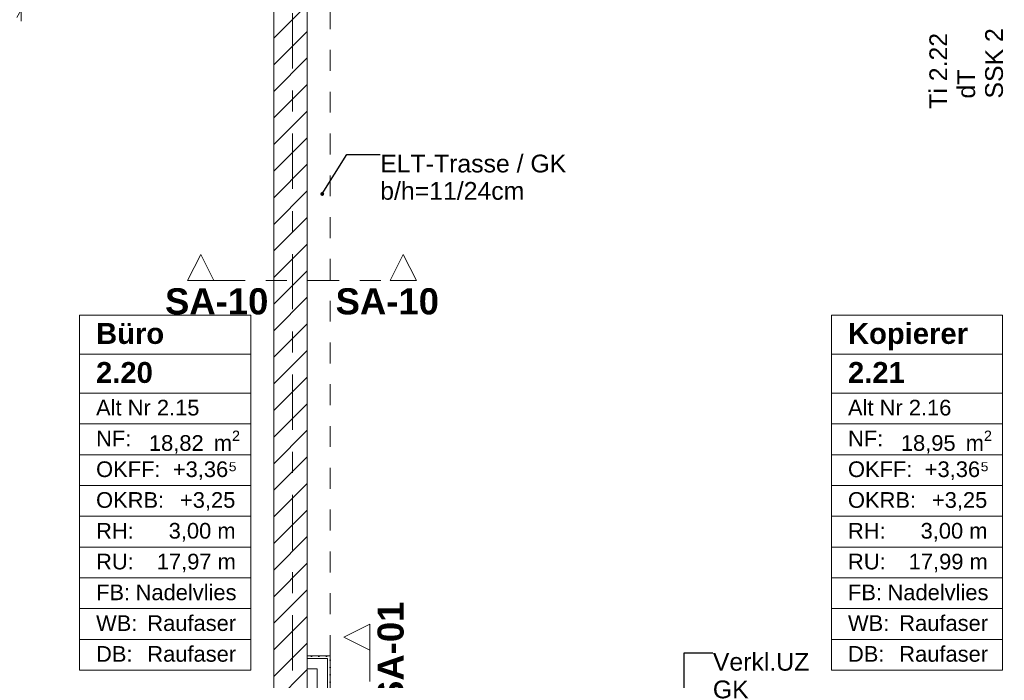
# Model space of a CAD drawing. Header units: metres. Extents: x -4 to 100, y -11 to 17.
# Tile 245 of 256: x 20.82 to 25.54, y 0.89 to 4.05. Entities that reach past the tile are written whole.
import ezdxf

# ---------------------------------------------------------------- set-up
doc = ezdxf.new("R2010")
doc.units = ezdxf.units.M
doc.header["$MEASUREMENT"] = 0
for name, pattern in [('Schnittlinie', [0.3, 0.15, -0.075, 0, -0.075]), ('Strichlinie doppelt', [0.546806, 0.264583, -0.105833, 0.070556, -0.105833]), ('Untersicht', [0.1, 0.075, -0.025]), ('Wipeout_Contour', [1, 0, -1])]:
    doc.linetypes.add(name, pattern=pattern)
for name, color, linetype in [('152 - Bemaßung_ Beschriftung.Ausbau', 7, 'Continuous'), ('203 - Marker.Schnitt - Ausbaudetail SA', 7, 'Continuous'), ('401 - Zone.Raum_ Raumbegrenzung_ Whg.', 7, 'Continuous'), ('451 - Universal.Achsen Raster', 7, 'Continuous'), ('605 - Struktur.Wand Innen', 7, 'Continuous'), ('650 - Abdeckung.Fußboden Aufbau', 7, 'Continuous'), ('Neubau_152 - Bemaßung_ Beschriftung.Ausbau', 7, 'Continuous'), ('Neubau_606 - Struktur.Wand Innen Ausbau', 7, 'Continuous'), ('Neubau_653 - Abdeckung.TB Verkofferung', 7, 'Continuous')]:
    doc.layers.add(name, color=color, linetype=linetype)
doc.styles.add('ERSTELLTER_STIL_1', font='txt')
doc.styles.add('ERSTELLTER_STIL_2', font='txt')
doc.dimstyles.new('ERSTELLTER_STIL__3', dxfattribs={"dimtxt": 0.1, "dimasz": 0.0532, "dimexe": 0.18, "dimexo": 0.0625, "dimgap": 0, "dimtad": 1, "dimzin": 0, "dimdsep": 46, "dimtxsty": 'ERSTELLTER_STIL_2', "dimblk": 'ARROWHEAD_2', "dimblk1": 'ARROWHEAD_2', "dimblk2": 'ARROWHEAD_2', "dimcen": 0.09, "dimse1": 1, "dimse2": 1, "dimclrd": 7, "dimclre": 7, "dimclrt": 7, "dimazin": 0, "dimtfac": 1, "dimtdec": 4, "dimtmove": 0, "dimatfit": 3, "dimfxl": 1, "dimtolj": 1, "dimtzin": 0, "dimarcsym": 0})
doc.dimstyles.new('ERSTELLTER_STIL__5', dxfattribs={"dimtxt": 0.1, "dimasz": 0.0532, "dimexe": 0.18, "dimexo": 0.0625, "dimgap": 0, "dimtad": 1, "dimtih": 1, "dimtoh": 1, "dimzin": 0, "dimdsep": 46, "dimtxsty": 'ERSTELLTER_STIL_2', "dimblk": 'ARROWHEAD_2', "dimblk1": 'ARROWHEAD_2', "dimblk2": 'ARROWHEAD_2', "dimcen": 0.09, "dimse1": 1, "dimse2": 1, "dimclrd": 7, "dimclre": 7, "dimclrt": 7, "dimazin": 0, "dimtfac": 1, "dimtdec": 4, "dimtmove": 0, "dimatfit": 3, "dimfxl": 1, "dimtolj": 1, "dimtzin": 0, "dimarcsym": 0})
doc.dimstyles.new('ERSTELLTER_STIL__8', dxfattribs={"dimtxt": 0.18, "dimasz": 0.03648, "dimexe": 0.18, "dimexo": 0.0625, "dimgap": 0, "dimtad": 0, "dimtih": 1, "dimtoh": 1, "dimdec": 4, "dimzin": 0, "dimdsep": 46, "dimcen": 0.09, "dimadec": 0, "dimazin": 0, "dimtfac": 1, "dimtdec": 4, "dimtmove": 0, "dimatfit": 3, "dimldrblk": 'ARROWHEAD_11', "dimfxl": 1, "dimtolj": 1, "dimtzin": 0, "dimarcsym": 0})
pattern_1 = [(45, (0, 0), (-0.01767767, 0.01767767), [0, -0.025])]

# ---------------------------------------------------------------- blocks, each defined once
blk = doc.blocks.new('ARROWHEAD_11')
at = {"color": 0, "linetype": 'Continuous', "lineweight": 0}
blk.add_line((0, 0), (-1, 0), dxfattribs=at)
at = {"color": 0, "linetype": 'Continuous', "lineweight": 0, "const_width": 0.25, "flags": 128}
blk.add_lwpolyline([(-0.125, 0, 1), (0.125, 0, 1)], format="xyb", close=True, dxfattribs=at)
blk = doc.blocks.new('*D488')
at = {"layer": '152 - Bemaßung_ Beschriftung.Ausbau', "color": 7, "linetype": 'Continuous', "lineweight": 5}
for p, q in [((18.4702, -4.525), (18.4298, -4.595)), ((18.6302, -4.525), (18.5898, -4.595)), ((18.61, -4.6125), (18.61, -4.5075)), ((18.45, -4.56), (18.61, -4.56)), ((18.61, -4.56), (22.04, -4.56))]:
    blk.add_line(p, q, dxfattribs=at)
blk = doc.blocks.new('ARROWHEAD_2')
at = {"color": 0, "linetype": 'Continuous', "lineweight": 0}
for p, q in [((0, 0), (-1, 0)), ((-0.378, -0.655), (0.378, 0.655))]:
    blk.add_line(p, q, dxfattribs=at)
blk = doc.blocks.new('*D489')
at = {"layer": '152 - Bemaßung_ Beschriftung.Ausbau', "color": 7, "linetype": 'Continuous', "lineweight": 5}
for p, q in [((18.6302, -4.525), (18.5898, -4.595)), ((22.0602, -4.525), (22.0198, -4.595)), ((22.04, -4.6125), (22.04, -4.5075)), ((18.61, -4.56), (22.04, -4.56)), ((22.04, -4.56), (22.2, -4.56))]:
    blk.add_line(p, q, dxfattribs=at)
at = {"layer": '152 - Bemaßung_ Beschriftung.Ausbau', "color": 7, "lineweight": 5, "char_height": 0.1, "attachment_point": 7, "style": 'ERSTELLTER_STIL_2'}
for s, insert in [('\\A1;{\\pql;\\fArial|b0|i0|c0|p38;3,43}', (20.1161, -4.54)), ('\\A1;{\\pql;\\fArial|b0|i0|c0|p38;16}', (21.868, -4.54))]:
    blk.add_mtext(s, dxfattribs=dict(at, insert=insert))
blk = doc.blocks.new('*D490')
at = {"layer": '152 - Bemaßung_ Beschriftung.Ausbau', "color": 7, "linetype": 'Continuous', "lineweight": 5}
for p, q in [((22.0602, -4.525), (22.0198, -4.595)), ((22.2202, -4.525), (22.1798, -4.595)), ((22.04, -4.56), (22.2, -4.56))]:
    blk.add_line(p, q, dxfattribs=at)
blk = doc.blocks.new('*D491')
at = {"layer": '152 - Bemaßung_ Beschriftung.Ausbau', "color": 7, "linetype": 'Continuous', "lineweight": 5}
for p, q in [((22.2202, -4.525), (22.1798, -4.595)), ((22.2, -4.6125), (22.2, -4.5075)), ((25.6602, -4.525), (25.6198, -4.595)), ((25.64, -4.6125), (25.64, -4.5075)), ((22.04, -4.56), (22.2, -4.56)), ((22.2, -4.56), (25.64, -4.56)), ((25.64, -4.56), (25.78, -4.56))]:
    blk.add_line(p, q, dxfattribs=at)
at = {"layer": '152 - Bemaßung_ Beschriftung.Ausbau', "color": 7, "lineweight": 5, "char_height": 0.1, "attachment_point": 7, "style": 'ERSTELLTER_STIL_2'}
for s, insert in [('\\A1;{\\pql;\\fArial|b0|i0|c0|p38;3,44}', (23.7111, -4.54)), ('\\A1;{\\pql;\\fArial|b0|i0|c0|p38;14}', (25.468, -4.54))]:
    blk.add_mtext(s, dxfattribs=dict(at, insert=insert))
blk = doc.blocks.new('*D633')
at = {"layer": '152 - Bemaßung_ Beschriftung.Ausbau', "color": 7, "linetype": 'Continuous', "lineweight": 5}
for p, q in [((19.82, 4.0486), (19.82, 4.1536)), ((20.83, 4.0486), (20.83, 4.1536)), ((19.8402, 4.1361), (19.7998, 4.0661)), ((20.8098, 4.0661), (20.8502, 4.1361)), ((19.82, 4.1011), (20.83, 4.1011)), ((20.83, 4.1011), (20.8642, 4.1011))]:
    blk.add_line(p, q, dxfattribs=at)
at = {"layer": '152 - Bemaßung_ Beschriftung.Ausbau', "color": 7, "lineweight": 5, "char_height": 0.1, "attachment_point": 7, "style": 'ERSTELLTER_STIL_2'}
for s, insert in [('\\A1;{\\pql;\\fArial|b0|i0|c0|p38;2,13\\fArial|b0|i0|c0|p38;\\A1{\\H.66x;\\S5^  ;}}', (20.1669, 3.9617)), ('\\A1;{\\pql;\\fArial|b0|i0|c0|p38;1,01}', (20.1919, 4.1211))]:
    blk.add_mtext(s, dxfattribs=dict(at, insert=insert))
blk = doc.blocks.new('*D713')
at = {"layer": '152 - Bemaßung_ Beschriftung.Ausbau', "color": 7, "linetype": 'Continuous', "lineweight": 5}
for p, q in [((45.7803, 0.245), (45.7803, 3.72)), ((45.8328, 0.245), (45.7278, 0.245)), ((45.7453, 0.2652), (45.8153, 0.2248)), ((45.7803, 0.005), (45.7803, 0.245)), ((45.8328, 0.005), (45.7278, 0.005)), ((45.7453, 0.0252), (45.8153, -0.0152)), ((45.7803, -0.07), (45.7803, 0.005))]:
    blk.add_line(p, q, dxfattribs=at)
at = {"color": 254, "linetype": 'Wipeout_Contour', "lineweight": 0, "ltscale": 182.403055}
blk.add_wipeout([(45.6694, -0.1053), (45.6694, 0.0635), (45.5265, 0.0635), (45.5265, -0.1053)], dxfattribs=at).dxf.layer = '152 - Bemaßung_ Beschriftung.Ausbau'
at = {"color": 254, "linetype": 'Wipeout_Contour', "lineweight": 0, "ltscale": 182.853328}
blk.add_wipeout([(45.7791, 0.0304), (45.7791, 0.2196), (45.6416, 0.2196), (45.6416, 0.0304)], dxfattribs=at).dxf.layer = '152 - Bemaßung_ Beschriftung.Ausbau'
at = {"layer": '152 - Bemaßung_ Beschriftung.Ausbau', "color": 7, "lineweight": 5, "insert": (45.7603, 0.0491), "char_height": 0.1, "attachment_point": 7, "rotation": 90, "style": 'ERSTELLTER_STIL_2'}
blk.add_mtext('\\A1;{\\pql;\\fArial|b0|i0|c0|p38;24}', dxfattribs=at)
blk = doc.blocks.new('*D714')
at = {"layer": '152 - Bemaßung_ Beschriftung.Ausbau', "color": 7, "linetype": 'Continuous', "lineweight": 5}
for p, q in [((45.7453, 3.7402), (45.8153, 3.6998)), ((45.8328, 3.72), (45.7278, 3.72)), ((45.7803, 0.245), (45.7803, 3.72)), ((45.7453, 0.2652), (45.8153, 0.2248))]:
    blk.add_line(p, q, dxfattribs=at)
at = {"layer": '152 - Bemaßung_ Beschriftung.Ausbau', "color": 7, "lineweight": 5, "char_height": 0.1, "attachment_point": 7, "rotation": 90, "style": 'ERSTELLTER_STIL_2'}
for s, insert in [('\\A1;{\\pql;\\fArial|b0|i0|c0|p38;17\\fArial|b0|i0|c0|p38;\\A1{\\H.66x;\\S5^  ;}}', (45.7614, 3.4979)), ('\\A1;{\\pql;\\fArial|b0|i0|c0|p38;3,47\\fArial|b0|i0|c0|p38;\\A1{\\H.66x;\\S5^  ;}}', (45.7797, 1.7235))]:
    blk.add_mtext(s, dxfattribs=dict(at, insert=insert))
blk = doc.blocks.new('*D727')
at = {"layer": '152 - Bemaßung_ Beschriftung.Ausbau', "color": 7, "linetype": 'Continuous', "lineweight": 5}
for p, q in [((40.8922, 0.9502), (40.9622, 0.9098)), ((40.9797, 0.93), (40.8747, 0.93)), ((40.9272, 0.245), (40.9272, 0.93)), ((40.9797, 0.245), (40.8747, 0.245)), ((40.8922, 0.2652), (40.9622, 0.2248)), ((40.9272, 0.2108), (40.9272, 0.245))]:
    blk.add_line(p, q, dxfattribs=at)
at = {"layer": '152 - Bemaßung_ Beschriftung.Ausbau', "color": 7, "lineweight": 5, "char_height": 0.1, "attachment_point": 7, "rotation": 90, "style": 'ERSTELLTER_STIL_2'}
for s, insert in [('\\A1;{\\pql;\\fArial|b0|i0|c0|p38;3}', (40.9072, 0.8339)), ('\\A1;{\\pql;\\fArial|b0|i0|c0|p38;68\\fArial|b0|i0|c0|p38;\\A1{\\H.66x;\\S5^  ;}}', (40.9088, 0.4486))]:
    blk.add_mtext(s, dxfattribs=dict(at, insert=insert))

msp = doc.modelspace()

# ---------------------------------------------------------------- hatches: boundary and pattern name
at = {"layer": 'Neubau_606 - Struktur.Wand Innen Ausbau', "linetype": 'Continuous', "lineweight": 0, "true_color": 0x000000}
h = msp.add_hatch(dxfattribs=at)
h.set_pattern_fill('Gips_0001', color=18, style=0, pattern_type=2)
h.set_pattern_definition(pattern_1)
h.paths.add_polyline_path([(22.2975, 1.01), (22.2975, 0.9975), (22.31, 1.01)])
h = msp.add_hatch(dxfattribs=at)
h.set_pattern_fill('Gips_0001', color=18, style=0, pattern_type=2)
h.set_pattern_definition(pattern_1)
h.paths.add_polyline_path([(22.2975, 0.9975), (22.31, 0.9975), (22.31, 1.01)])
h = msp.add_hatch(dxfattribs=at)
h.set_pattern_fill('Gips_0001', color=18, style=0, pattern_type=2)
h.set_pattern_definition(pattern_1)
h.paths.add_polyline_path([(22.2975, 0.9975), (22.2975, 0.255), (22.31, 0.255), (22.31, 0.9975)])

# ---------------------------------------------------------------- linework, layer by layer
at = {"layer": '203 - Marker.Schnitt - Ausbaudetail SA', "color": 7, "linetype": 'Schnittlinie', "lineweight": 13}
msp.add_line((22.5, 1.037), (22.5, -0.4425), dxfattribs=at)
at = {"layer": '401 - Zone.Raum_ Raumbegrenzung_ Whg.', "color": 7, "linetype": 'Continuous', "lineweight": 9}
for p, q in [((21.9292, 2.6408), (21.1104, 2.6408)), ((21.1104, 2.6408), (21.1104, 0.9417)), ((21.1104, 2.6408), (21.9292, 2.6408)), ((21.1104, 2.4542), (21.1104, 2.6408)), ((21.9292, 0.9417), (21.9292, 2.6408)), ((21.9292, 2.6408), (21.9292, 2.4542)), ((25.5292, 2.6408), (24.7104, 2.6408)), ((24.7104, 2.6408), (24.7104, 0.9417)), ((24.7104, 2.6408), (25.5292, 2.6408)), ((24.7104, 2.4542), (24.7104, 2.6408)), ((25.5292, 0.9417), (25.5292, 2.6408)), ((25.5292, 2.6408), (25.5292, 2.4542)), ((21.9292, 2.4542), (21.1104, 2.4542)), ((21.1104, 2.4542), (21.9292, 2.4542)), ((21.1104, 2.2676), (21.1104, 2.4542)), ((21.9292, 2.4542), (21.9292, 2.2676)), ((25.5292, 2.4542), (24.7104, 2.4542)), ((24.7104, 2.4542), (25.5292, 2.4542)), ((24.7104, 2.2676), (24.7104, 2.4542)), ((25.5292, 2.4542), (25.5292, 2.2676)), ((21.9292, 2.2676), (21.1104, 2.2676)), ((21.1104, 2.2676), (21.9292, 2.2676)), ((21.1104, 2.1203), (21.1104, 2.2676)), ((21.9292, 2.2676), (21.9292, 2.1203)), ((25.5292, 2.2676), (24.7104, 2.2676)), ((24.7104, 2.2676), (25.5292, 2.2676)), ((24.7104, 2.1203), (24.7104, 2.2676)), ((25.5292, 2.2676), (25.5292, 2.1203)), ((21.9292, 2.1203), (21.1104, 2.1203)), ((21.1104, 2.1203), (21.9292, 2.1203)), ((21.1104, 1.973), (21.1104, 2.1203)), ((21.9292, 2.1203), (21.9292, 1.973)), ((25.5292, 2.1203), (24.7104, 2.1203)), ((24.7104, 2.1203), (25.5292, 2.1203)), ((24.7104, 1.973), (24.7104, 2.1203)), ((25.5292, 2.1203), (25.5292, 1.973)), ((21.9292, 1.973), (21.1104, 1.973)), ((21.1104, 1.973), (21.9292, 1.973)), ((21.1104, 1.8256), (21.1104, 1.973)), ((21.9292, 1.973), (21.9292, 1.8256)), ((25.5292, 1.973), (24.7104, 1.973)), ((24.7104, 1.973), (25.5292, 1.973)), ((24.7104, 1.8256), (24.7104, 1.973)), ((25.5292, 1.973), (25.5292, 1.8256)), ((21.9292, 1.8256), (21.1104, 1.8256)), ((21.1104, 1.8256), (21.9292, 1.8256)), ((21.1104, 1.6783), (21.1104, 1.8256)), ((21.9292, 1.8256), (21.9292, 1.6783)), ((25.5292, 1.8256), (24.7104, 1.8256)), ((24.7104, 1.8256), (25.5292, 1.8256)), ((24.7104, 1.6783), (24.7104, 1.8256)), ((25.5292, 1.8256), (25.5292, 1.6783)), ((21.9292, 1.6783), (21.1104, 1.6783)), ((21.1104, 1.6783), (21.9292, 1.6783)), ((21.1104, 1.531), (21.1104, 1.6783)), ((21.9292, 1.6783), (21.9292, 1.531)), ((25.5292, 1.6783), (24.7104, 1.6783)), ((24.7104, 1.6783), (25.5292, 1.6783)), ((24.7104, 1.531), (24.7104, 1.6783)), ((25.5292, 1.6783), (25.5292, 1.531)), ((21.9292, 1.531), (21.1104, 1.531)), ((21.1104, 1.531), (21.9292, 1.531)), ((21.1104, 1.3837), (21.1104, 1.531)), ((21.9292, 1.531), (21.9292, 1.3837)), ((25.5292, 1.531), (24.7104, 1.531)), ((24.7104, 1.531), (25.5292, 1.531)), ((24.7104, 1.3837), (24.7104, 1.531)), ((25.5292, 1.531), (25.5292, 1.3837)), ((21.9292, 1.3837), (21.1104, 1.3837)), ((21.1104, 1.3837), (21.9292, 1.3837)), ((21.1104, 1.2364), (21.1104, 1.3837)), ((21.9292, 1.3837), (21.9292, 1.2364)), ((25.5292, 1.3837), (24.7104, 1.3837)), ((24.7104, 1.3837), (25.5292, 1.3837)), ((24.7104, 1.2364), (24.7104, 1.3837)), ((25.5292, 1.3837), (25.5292, 1.2364)), ((21.9292, 1.2364), (21.1104, 1.2364)), ((21.1104, 1.2364), (21.9292, 1.2364)), ((21.1104, 1.089), (21.1104, 1.2364)), ((21.9292, 1.2364), (21.9292, 1.089)), ((25.5292, 1.2364), (24.7104, 1.2364)), ((24.7104, 1.2364), (25.5292, 1.2364)), ((24.7104, 1.089), (24.7104, 1.2364)), ((25.5292, 1.2364), (25.5292, 1.089)), ((21.9292, 1.089), (21.1104, 1.089)), ((21.1104, 1.089), (21.9292, 1.089)), ((21.1104, 0.9417), (21.1104, 1.089)), ((21.9292, 1.089), (21.9292, 0.9417)), ((25.5292, 1.089), (24.7104, 1.089)), ((24.7104, 1.089), (25.5292, 1.089)), ((24.7104, 0.9417), (24.7104, 1.089)), ((25.5292, 1.089), (25.5292, 0.9417)), ((21.1104, 0.9417), (21.9292, 0.9417)), ((21.9292, 0.9417), (21.1104, 0.9417)), ((24.7104, 0.9417), (25.5292, 0.9417)), ((25.5292, 0.9417), (24.7104, 0.9417))]:
    msp.add_line(p, q, dxfattribs=at)
at = {"layer": '650 - Abdeckung.Fußboden Aufbau', "color": 7, "linetype": 'Continuous', "lineweight": 13, "flags": 128}
for points in [[(18.61, 0.71), (18.69, 0.71), (18.69, 0.255), (21.97, 0.255), (21.97, 0.71), (22.04, 0.71), (22.04, 5.81), (20.83, 5.81)], [(22.2, 5.81), (22.2, 0.71)]]:
    msp.add_lwpolyline(points, dxfattribs=at)
at = {"layer": 'Neubau_606 - Struktur.Wand Innen Ausbau', "color": 1, "linetype": 'Continuous', "lineweight": 5}
for p, q in [((22.2975, 0.9975), (22.2475, 0.9975)), ((22.2975, 0.9975), (22.2475, 0.9975)), ((22.2975, 0.9475), (22.2975, 0.9975)), ((22.2975, 0.255), (22.2975, 0.9475))]:
    msp.add_line(p, q, dxfattribs=at)
at = {"layer": 'Neubau_606 - Struktur.Wand Innen Ausbau', "color": 1, "linetype": 'Continuous', "lineweight": 5, "flags": 128}
for points in [[(22.31, 1.01), (22.2975, 1.01)], [(22.31, 0.255), (22.31, 1.01)], [(22.2475, 0.9475), (22.2475, 0.71)]]:
    msp.add_lwpolyline(points, dxfattribs=at)
at = {"layer": 'Neubau_653 - Abdeckung.TB Verkofferung', "color": 1, "linetype": 'Untersicht', "lineweight": 9}
msp.add_line((22.31, 1.01), (22.31, 5.0505), dxfattribs=at)

# ---------------------------------------------------------------- texts
at = {"layer": '203 - Marker.Schnitt - Ausbaudetail SA', "color": 7, "lineweight": 13, "char_height": 0.125, "style": 'ERSTELLTER_STIL_1'}
for s, insert, attachment_point in [('\\A1;{\\pqr;\\pt0;\\fArial|b1|i0|c0|p38;SA-10}', (22.014, 2.6427), 9), ('\\A1;{\\pql;\\pt0;\\fArial|b1|i0|c0|p38;SA-10}', (22.3359, 2.6427), 7)]:
    msp.add_mtext(s, dxfattribs=dict(at, insert=insert, attachment_point=attachment_point))
at = {"layer": '203 - Marker.Schnitt - Ausbaudetail SA', "color": 7, "lineweight": 13, "insert": (22.6633, 0.7754), "char_height": 0.125, "attachment_point": 7, "rotation": 90, "style": 'ERSTELLTER_STIL_1'}
msp.add_mtext('\\A1;{\\pql;\\pt0;\\fArial|b1|i0|c0|p38;SA-01}', dxfattribs=at)
at = {"layer": '401 - Zone.Raum_ Raumbegrenzung_ Whg.', "color": 7, "lineweight": 9, "attachment_point": 1}
for s, insert, char_height, style in [('\\A1;{\\pqj;\\pt0;\\fArial|b1|i0|c0|p38;Büro}', (21.189, 2.6032), 0.1, 'ERSTELLTER_STIL_1'), ('\\A1;{\\pqj;\\pt0;\\fArial|b1|i0|c0|p38;}', (21.8507, 2.6261), 0.1, 'ERSTELLTER_STIL_1'), ('\\A1;{\\pqj;\\pt0;\\fArial|b1|i0|c0|p38;Kopierer}', (24.789, 2.6032), 0.1, 'ERSTELLTER_STIL_1'), ('\\A1;{\\pqj;\\pt0;\\fArial|b1|i0|c0|p38;}', (25.4507, 2.6261), 0.1, 'ERSTELLTER_STIL_1'), ('\\A1;{\\pql;\\pt0;\\fArial|b1|i0|c0|p38;2.20}', (21.189, 2.4166), 0.1, 'ERSTELLTER_STIL_1'), ('\\A1;{\\pqj;\\pt0;\\fArial|b1|i0|c0|p38;}', (21.8507, 2.4395), 0.1, 'ERSTELLTER_STIL_1'), ('\\A1;{\\pql;\\pt0;\\fArial|b1|i0|c0|p38;2.21}', (24.789, 2.4166), 0.1, 'ERSTELLTER_STIL_1'), ('\\A1;{\\pqj;\\pt0;\\fArial|b1|i0|c0|p38;}', (25.4507, 2.4395), 0.1, 'ERSTELLTER_STIL_1'), ('\\A1;{\\pqj;\\pt0;\\fArial|b0|i0|c0|p38;Alt Nr 2.15}', (21.189, 2.2357), 0.075, 'ERSTELLTER_STIL_2'), ('\\A1;{\\pqj;\\pt0;\\fArial|b0|i0|c0|p38;}', (21.8507, 2.2529), 0.075, 'ERSTELLTER_STIL_2'), ('\\A1;{\\pqj;\\pt0;\\fArial|b0|i0|c0|p38;Alt Nr 2.16}', (24.789, 2.2357), 0.075, 'ERSTELLTER_STIL_2'), ('\\A1;{\\pqj;\\pt0;\\fArial|b0|i0|c0|p38;}', (25.4507, 2.2529), 0.075, 'ERSTELLTER_STIL_2'), ('\\A1;{\\pqj;\\pt0;\\fArial|b0|i0|c0|p38;NF: }', (21.189, 2.0884), 0.075, 'ERSTELLTER_STIL_2'), ('\\A1;{\\pqj;\\pt0;\\fArial|b0|i0|c0|p38;NF: }', (24.789, 2.0884), 0.075, 'ERSTELLTER_STIL_2'), ('\\A1;{\\pql;\\pt0,0.05;\\fArial|b0|i0|c0|p38;18,82\\fArial|b0|i0|c0|p38;\\A1{\\H.66x;\\S^  ;}\\fArial|b0|i0|c0|p38; m\\fArial|b0|i0|c0|p38;\\A1{\\H.66x;\\S2^  ;}}', (21.4421, 2.0884), 0.075, 'ERSTELLTER_STIL_2'), ('\\A1;{\\pql;\\pt0,0.05;\\fArial|b0|i0|c0|p38;18,95\\fArial|b0|i0|c0|p38;\\A1{\\H.66x;\\S^  ;}\\fArial|b0|i0|c0|p38; m\\fArial|b0|i0|c0|p38;\\A1{\\H.66x;\\S2^  ;}}', (25.0421, 2.0884), 0.075, 'ERSTELLTER_STIL_2'), ('\\A1;{\\pqj;\\pt0;\\fArial|b0|i0|c0|p38;OKFF: }', (21.189, 1.9411), 0.075, 'ERSTELLTER_STIL_2'), ('\\A1;{\\pqj;\\pt0;\\fArial|b0|i0|c0|p38;+3,36⁵}', (21.5565, 1.9411), 0.075, 'ERSTELLTER_STIL_2'), ('\\A1;{\\pqj;\\pt0;\\fArial|b0|i0|c0|p38;OKFF: }', (24.789, 1.9411), 0.075, 'ERSTELLTER_STIL_2'), ('\\A1;{\\pqj;\\pt0;\\fArial|b0|i0|c0|p38;+3,36⁵}', (25.1565, 1.9411), 0.075, 'ERSTELLTER_STIL_2'), ('\\A1;{\\pqj;\\pt0;\\fArial|b0|i0|c0|p38;OKRB: }', (21.189, 1.7938), 0.075, 'ERSTELLTER_STIL_2'), ('\\A1;{\\pqj;\\pt0;\\fArial|b0|i0|c0|p38;+3,25}', (21.5908, 1.7938), 0.075, 'ERSTELLTER_STIL_2'), ('\\A1;{\\pqj;\\pt0;\\fArial|b0|i0|c0|p38;OKRB: }', (24.789, 1.7938), 0.075, 'ERSTELLTER_STIL_2'), ('\\A1;{\\pqj;\\pt0;\\fArial|b0|i0|c0|p38;+3,25}', (25.1908, 1.7938), 0.075, 'ERSTELLTER_STIL_2'), ('\\A1;{\\pqj;\\pt0;\\fArial|b0|i0|c0|p38;RH: }', (21.189, 1.6464), 0.075, 'ERSTELLTER_STIL_2'), ('\\A1;{\\pqj;\\pt0;\\fArial|b0|i0|c0|p38;3,00 m}', (21.5366, 1.6464), 0.075, 'ERSTELLTER_STIL_2'), ('\\A1;{\\pqj;\\pt0;\\fArial|b0|i0|c0|p38;RH: }', (24.789, 1.6464), 0.075, 'ERSTELLTER_STIL_2'), ('\\A1;{\\pqj;\\pt0;\\fArial|b0|i0|c0|p38;3,00 m}', (25.1366, 1.6464), 0.075, 'ERSTELLTER_STIL_2'), ('\\A1;{\\pqj;\\pt0;\\fArial|b0|i0|c0|p38;RU: }', (21.189, 1.4991), 0.075, 'ERSTELLTER_STIL_2'), ('\\A1;{\\pqj;\\pt0;\\fArial|b0|i0|c0|p38;17,97 m}', (21.4797, 1.4991), 0.075, 'ERSTELLTER_STIL_2'), ('\\A1;{\\pqj;\\pt0;\\fArial|b0|i0|c0|p38;RU: }', (24.789, 1.4991), 0.075, 'ERSTELLTER_STIL_2'), ('\\A1;{\\pqj;\\pt0;\\fArial|b0|i0|c0|p38;17,99 m}', (25.0797, 1.4991), 0.075, 'ERSTELLTER_STIL_2'), ('\\A1;{\\pqj;\\pt0;\\fArial|b0|i0|c0|p38;FB: }', (21.189, 1.3518), 0.075, 'ERSTELLTER_STIL_2'), ('\\A1;{\\pqj;\\pt0;\\fArial|b0|i0|c0|p38;Nadelvlies}', (21.3782, 1.3518), 0.075, 'ERSTELLTER_STIL_2'), ('\\A1;{\\pqj;\\pt0;\\fArial|b0|i0|c0|p38;FB: }', (24.789, 1.3518), 0.075, 'ERSTELLTER_STIL_2'), ('\\A1;{\\pqj;\\pt0;\\fArial|b0|i0|c0|p38;Nadelvlies}', (24.9782, 1.3518), 0.075, 'ERSTELLTER_STIL_2'), ('\\A1;{\\pqj;\\pt0;\\fArial|b0|i0|c0|p38;WB: }', (21.189, 1.2045), 0.075, 'ERSTELLTER_STIL_2'), ('\\A1;{\\pqj;\\pt0;\\fArial|b0|i0|c0|p38;Raufaser}', (21.4344, 1.2045), 0.075, 'ERSTELLTER_STIL_2'), ('\\A1;{\\pqj;\\pt0;\\fArial|b0|i0|c0|p38;WB: }', (24.789, 1.2045), 0.075, 'ERSTELLTER_STIL_2'), ('\\A1;{\\pqj;\\pt0;\\fArial|b0|i0|c0|p38;Raufaser}', (25.0344, 1.2045), 0.075, 'ERSTELLTER_STIL_2'), ('\\A1;{\\pqj;\\pt0;\\fArial|b0|i0|c0|p38;DB: }', (21.189, 1.0572), 0.075, 'ERSTELLTER_STIL_2'), ('\\A1;{\\pqj;\\pt0;\\fArial|b0|i0|c0|p38;Raufaser}', (21.4344, 1.0572), 0.075, 'ERSTELLTER_STIL_2'), ('\\A1;{\\pqj;\\pt0;\\fArial|b0|i0|c0|p38;DB: }', (24.789, 1.0572), 0.075, 'ERSTELLTER_STIL_2'), ('\\A1;{\\pqj;\\pt0;\\fArial|b0|i0|c0|p38;Raufaser}', (25.0344, 1.0572), 0.075, 'ERSTELLTER_STIL_2')]:
    msp.add_mtext(s, dxfattribs=dict(at, insert=insert, char_height=char_height, style=style))
at = {"layer": '605 - Struktur.Wand Innen', "color": 1, "lineweight": 9, "char_height": 0.085, "rotation": 90, "style": 'ERSTELLTER_STIL_2'}
for s, insert, attachment_point in [('\\A1;{\\pqc;\\pt0;\\fArial|b0|i0|c0|p38;Ti 2.22}', (25.2637, 3.81), 8), ('\\A1;{\\pql;\\pt0;\\fArial|b0|i0|c0|p38;SSK 2}', (25.4458, 3.6775), 1), ('\\A1;{\\pql;\\pt0;\\fArial|b0|i0|c0|p38;dT}', (25.3123, 3.6775), 1), ('\\A1;{\\pqr;\\pt0;\\fArial|b0|i0|c0|p38;}', (25.2928, 3.6122), 3), ('\\A1;{\\pqr;\\pt0;\\fArial|b0|i0|c0|p38;}', (25.4264, 3.6122), 3)]:
    msp.add_mtext(s, dxfattribs=dict(at, insert=insert, attachment_point=attachment_point))
at = {"layer": 'Neubau_152 - Bemaßung_ Beschriftung.Ausbau', "color": 1, "linetype": 'Continuous', "lineweight": 13, "char_height": 0.085, "attachment_point": 1, "style": 'ERSTELLTER_STIL_2'}
for s, insert, line_spacing_factor in [('\\A1;{\\pql;\\fArial|b0|i0|c0|p38;ELT-Trasse / GK\\P\\pql;\\fArial|b0|i0|c0|p38;b/h=\\fArial|b0|i0|c0|p38;11\\fArial|b0|i0|c0|p38;/\\fArial|b0|i0|c0|p38;24\\fArial|b0|i0|c0|p38;cm}', (22.5495, 3.409), 0.924256), ('\\A1;{\\pql;\\fArial|b0|i0|c0|p38;Verkl.U\\fArial|b0|i0|c0|p38;Z\\P\\pql;\\fArial|b0|i0|c0|p38;GK}', (24.142, 1.0244), 0.933036)]:
    msp.add_mtext(s, dxfattribs=dict(at, insert=insert, line_spacing_factor=line_spacing_factor))

# ---------------------------------------------------------------- dimensions: what is measured, and where the dimension line sits
at = {"layer": '152 - Bemaßung_ Beschriftung.Ausbau', "color": 7, "linetype": 'Continuous', "lineweight": 5}
dim = msp.add_linear_dim(base=(20.83, 4.1011), p1=(19.82, 5.8), p2=(20.83, 5.8), dimstyle='ERSTELLTER_STIL__5', dxfattribs=at)
dim.commit()
dim.dimension.update_dxf_attribs({"geometry": '*D633', "text_midpoint": (20.3218, 4.1711), "dimtype": 160})

# ---------------------------------------------------------------- leaders
at = {"layer": 'Neubau_152 - Bemaßung_ Beschriftung.Ausbau', "color": 1, "linetype": 'Continuous', "lineweight": 13, "annotation_type": 0, "has_hookline": 1, "hookline_direction": 0}
for points, text_width in [([(22.272, 3.2208), (22.3899, 3.409), (22.5495, 3.409)], 0.8805), ([(24.0047, 0.7495), (24.0047, 1.0244), (24.142, 1.0244)], 0.458)]:
    msp.add_leader(points, dimstyle='ERSTELLTER_STIL__8', dxfattribs=dict(at, text_width=text_width))

# ---------------------------------------------------------------- next in the draw order: wipeouts: each hides what was drawn before it
at = {"color": 254, "linetype": 'Wipeout_Contour', "lineweight": 0, "ltscale": 66.96617}
msp.add_wipeout([(22.5, 1.162), (22.375, 1.0995), (22.5, 1.037)], dxfattribs=at).dxf.layer = '203 - Marker.Schnitt - Ausbaudetail SA'
at = {"color": 254, "linetype": 'Wipeout_Contour', "lineweight": 0, "ltscale": 89.659123}
msp.add_wipeout([(22.2, 5.1), (22.04, 5.1), (22.04, 0.7), (22.2, 0.7)], dxfattribs=at).dxf.layer = '605 - Struktur.Wand Innen'

# ---------------------------------------------------------------- next in the draw order: hatches: boundary and pattern name
at = {"layer": '605 - Struktur.Wand Innen', "linetype": 'Continuous', "lineweight": 0, "true_color": 0x000000}
h = msp.add_hatch(dxfattribs=at)
h.set_pattern_fill('MW_Ziegel_0001', color=18, style=0, pattern_type=2)
h.set_pattern_definition([(45, (0, 0), (-0.0636396, 0.0636396), [])])
h.paths.add_polyline_path([(22.2, 5.1), (22.04, 5.1), (22.04, 0.7), (22.2, 0.7)])
at = {"layer": 'Neubau_606 - Struktur.Wand Innen Ausbau', "linetype": 'Continuous', "lineweight": 0, "true_color": 0x000000}
h = msp.add_hatch(dxfattribs=at)
h.set_pattern_fill('Gips_0001', color=18, style=0, pattern_type=2)
h.set_pattern_definition(pattern_1)
h.paths.add_polyline_path([(22.2, 1.01), (22.2, 0.9975), (22.2975, 0.9975), (22.2975, 1.01)])

# ---------------------------------------------------------------- next in the draw order: linework, layer by layer
at = {"layer": '203 - Marker.Schnitt - Ausbaudetail SA', "color": 7, "linetype": 'Schnittlinie', "lineweight": 13}
msp.add_line((21.7525, 2.806), (22.5975, 2.806), dxfattribs=at)
at = {"layer": '203 - Marker.Schnitt - Ausbaudetail SA', "color": 7, "linetype": 'Continuous', "lineweight": 13, "flags": 128}
msp.add_lwpolyline([(22.5, 1.162), (22.5, 1.037), (22.375, 1.0995)], close=True, dxfattribs=at)
at = {"layer": '451 - Universal.Achsen Raster', "color": 160, "linetype": 'Strichlinie doppelt', "lineweight": 9, "true_color": 0x3232ff}
msp.add_line((22.13, -10.585), (22.13, 16.355), dxfattribs=at)
at = {"layer": '605 - Struktur.Wand Innen', "color": 7, "linetype": 'Continuous', "lineweight": 18, "flags": 128}
for points in [[(22.04, 5.1), (22.04, 0.7)], [(22.2, 0.7), (22.2, 5.1)]]:
    msp.add_lwpolyline(points, dxfattribs=at)
at = {"layer": 'Neubau_606 - Struktur.Wand Innen Ausbau', "color": 1, "linetype": 'Continuous', "lineweight": 5}
msp.add_line((22.2475, 0.9975), (22.2, 0.9975), dxfattribs=at)
at = {"layer": 'Neubau_606 - Struktur.Wand Innen Ausbau', "color": 1, "linetype": 'Continuous', "lineweight": 5, "flags": 128}
for points in [[(22.2975, 1.01), (22.2, 1.01)], [(22.2, 1.01), (22.2, 0.9975)], [(22.2, 0.9975), (22.2, 0.9475)], [(22.2, 0.9475), (22.2475, 0.9475)]]:
    msp.add_lwpolyline(points, dxfattribs=at)
at = {"layer": 'Neubau_653 - Abdeckung.TB Verkofferung', "color": 1, "linetype": 'Untersicht', "lineweight": 9}
for p, q in [((22.2, 1.01), (22.2, 5.0505)), ((22.31, 1.01), (22.2, 1.01))]:
    msp.add_line(p, q, dxfattribs=at)

# ---------------------------------------------------------------- next in the draw order: dimensions: what is measured, and where the dimension line sits
at = {"layer": '152 - Bemaßung_ Beschriftung.Ausbau', "color": 7, "linetype": 'Continuous', "lineweight": 5}
dim = msp.add_linear_dim(base=(22.2, -4.56), p1=(22.04, 3.255), p2=(22.2, 3.255), angle=0, dimstyle='ERSTELLTER_STIL__5', dxfattribs=at)
dim.commit()
dim.dimension.update_dxf_attribs({"geometry": '*D490', "text_midpoint": (21.9442, -4.49), "dimtype": 160})

# ---------------------------------------------------------------- next in the draw order: wipeouts: each hides what was drawn before it
at = {"color": 254, "linetype": 'Wipeout_Contour', "lineweight": 0, "ltscale": 65.577964}
msp.add_wipeout([(21.6275, 2.806), (21.7525, 2.806), (21.69, 2.931)], dxfattribs=at).dxf.layer = '203 - Marker.Schnitt - Ausbaudetail SA'
at = {"color": 254, "linetype": 'Wipeout_Contour', "lineweight": 0, "ltscale": 68.466407}
msp.add_wipeout([(22.7225, 2.806), (22.66, 2.931), (22.5975, 2.806)], dxfattribs=at).dxf.layer = '203 - Marker.Schnitt - Ausbaudetail SA'

# ---------------------------------------------------------------- next in the draw order: linework, layer by layer
at = {"layer": '203 - Marker.Schnitt - Ausbaudetail SA', "color": 7, "linetype": 'Continuous', "lineweight": 13, "flags": 128}
for points in [[(21.6275, 2.806), (21.7525, 2.806), (21.69, 2.931)], [(22.7225, 2.806), (22.5975, 2.806), (22.66, 2.931)]]:
    msp.add_lwpolyline(points, close=True, dxfattribs=at)

# ---------------------------------------------------------------- next in the draw order: dimensions: what is measured, and where the dimension line sits
at = {"layer": '152 - Bemaßung_ Beschriftung.Ausbau', "color": 7, "linetype": 'Continuous', "lineweight": 5}
for base, p1, p2, picture, middle in [((25.64, -4.56), (22.2, 3.255), (25.64, 3.315), '*D491', (23.8409, -4.49)), ((22.04, -4.56), (18.61, 2.95), (22.04, 3.255), '*D489', (20.2459, -4.49)), ((18.61, -4.56), (18.45, 2.95), (18.61, 2.95), '*D488', (18.3542, -4.49))]:
    dim = msp.add_linear_dim(base=base, p1=p1, p2=p2, angle=0, dimstyle='ERSTELLTER_STIL__5', dxfattribs=at)
    dim.commit()
    dim.dimension.update_dxf_attribs({"geometry": picture, "text_midpoint": middle, "dimtype": 160})

# ---------------------------------------------------------------- next in the draw order: dimensions: what is measured, and where the dimension line sits
dim = msp.add_linear_dim(base=(45.7803, 0.245), p1=(21.9375, 0.005), p2=(22.1775, 0.245), angle=90, dimstyle='ERSTELLTER_STIL__3', dxfattribs=at)
dim.commit()
dim.dimension.update_dxf_attribs({"geometry": '*D713', "text_midpoint": (45.7103, 0.1253), "dimtype": 160, "text_rotation": 90})

# ---------------------------------------------------------------- next in the draw order: dimensions: what is measured, and where the dimension line sits
for base, p2, picture, middle in [((45.780333, 3.719998), (44.709987, 3.719998), '*D714', (45.710333, 1.988441)), ((40.9272, 0.92997), (41.91999, 0.92997), '*D727', (40.8572, 0.65991))]:
    dim = msp.add_linear_dim(base=base, p1=(22.1775, 0.245), p2=p2, angle=90, dimstyle='ERSTELLTER_STIL__3', dxfattribs=at)
    dim.commit()
    dim.dimension.update_dxf_attribs({"geometry": picture, "text_midpoint": middle, "dimtype": 160, "text_rotation": 90})

doc.saveas('drawing.dxf')
